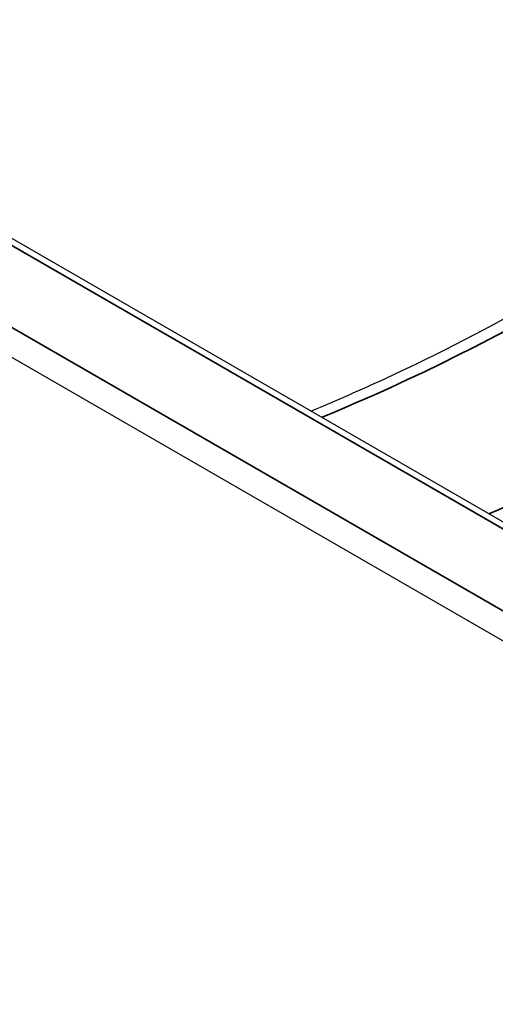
# Model space of a CAD drawing. Header units: millimetres. Extents: x -11430 to 11430, y -488 to 4365.
# Tile 23 of 92: x 2190.49 to 2196.43, y 1153.79 to 1166.09. Entities that reach past the tile are written whole.
import ezdxf

# ---------------------------------------------------------------- set-up
doc = ezdxf.new("R2010")
doc.units = ezdxf.units.MM
doc.header["$LTSCALE"] = 15
doc.layers.add('_Sichtbarkanten', color=7, linetype='Continuous', lineweight=25)
doc.layers.add('Sichtbar schmal (ISO)', color=7, linetype='Continuous', lineweight=35)

msp = doc.modelspace()

# ---------------------------------------------------------------- linework, layer by layer
at = {"layer": '_Sichtbarkanten'}
for p, q in [((2293.486, 1103.838), (2047.886, 1245.636)), ((2292.004, 1103.209), (2046.638, 1244.871))]:
    msp.add_line(p, q, dxfattribs=at)
msp.add_open_spline([(2194.129, 1161.202), (2194.446, 1161.335), (2194.758, 1161.472), (2196.414, 1162.239), (2197.643, 1162.949), (2199.795, 1164.498), (2200.718, 1165.336), (2202.22, 1167.096), (2202.797, 1168.017), (2203.193, 1168.955)], degree=3, knots=[2.9830039, 2.9830039, 2.9830039, 2.9830039, 3.0323343, 3.0323343, 3.250851, 3.250851, 3.4693676, 3.4693676, 3.6878842, 3.6878842, 3.6878842, 3.6878842], dxfattribs=at)
at = {"layer": 'Sichtbar schmal (ISO)'}
for p, q in [((2293.361, 1103.826), (2047.761, 1245.623)), ((2046.865, 1245.113), (2292.478, 1103.308))]:
    msp.add_line(p, q, dxfattribs=at)
for major_axis, start_param, end_param in [((24.239, 0), 5.336214, 6.044079), ((-27.156, 0), 2.212104, 2.300817)]:
    msp.add_ellipse((2180.104, 1172.483), major_axis=major_axis, ratio=0.57735, start_param=start_param, end_param=end_param, dxfattribs=at)

doc.saveas('drawing.dxf')
